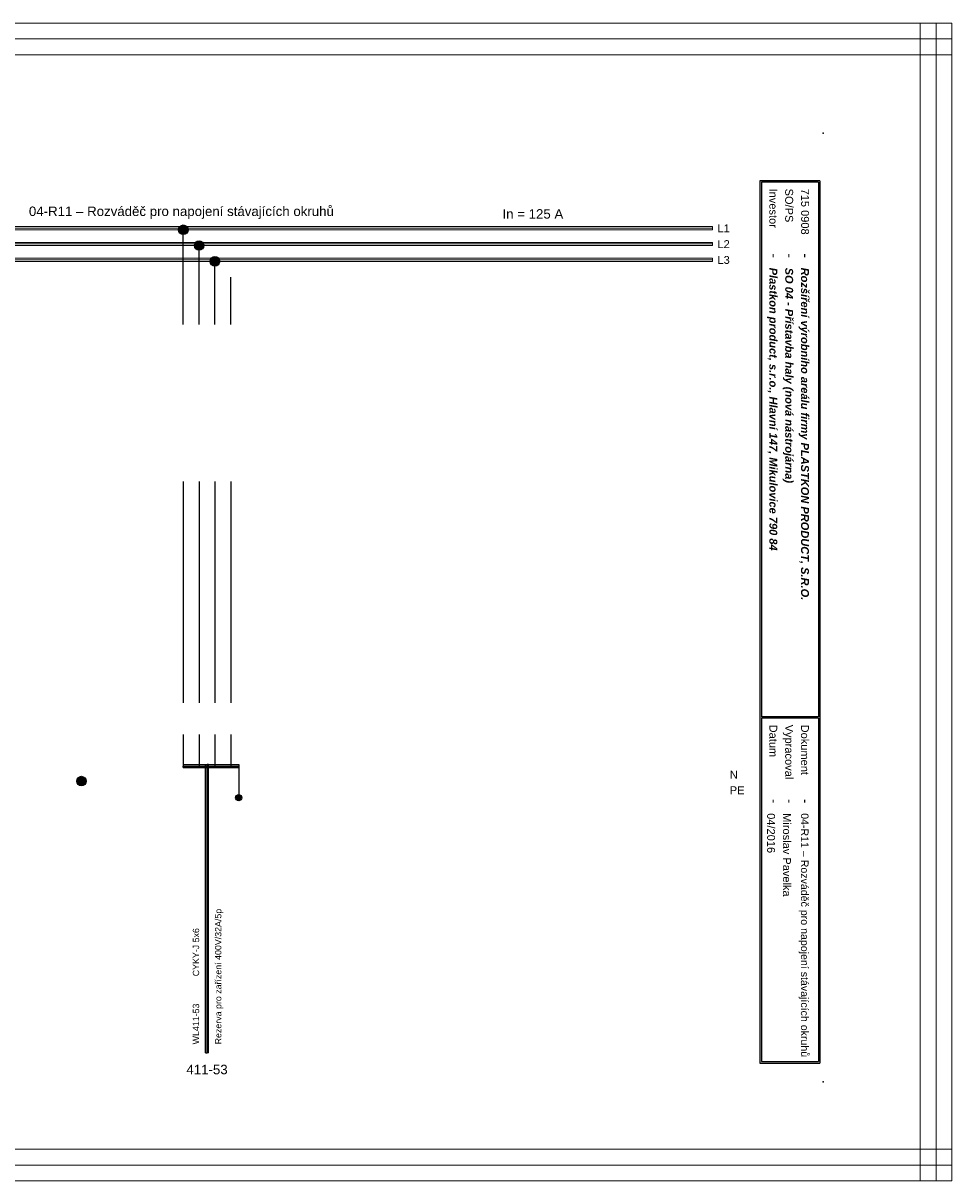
# Model space of a CAD drawing. Extents: x -1152 to 4054, y -4939 to -4246.
# Tile 15 of 19: x 2731 to 3025, y -4939 to -4573. Entities that reach past the tile are written whole.
import ezdxf
from ezdxf.enums import TextEntityAlignment as Align

# ---------------------------------------------------------------- set-up
doc = ezdxf.new("R2010")
doc.units = 0
doc.header["$MEASUREMENT"] = 0
for name, color, linetype in [('1-KRESBA', 7, 'Continuous'), ('__Bílá', 7, 'Continuous'), ('__Oranžová', 30, 'Continuous'), ('__Rudá 010', 10, 'Continuous'), ('__Vínová 220', 220, 'Continuous'), ('__Zelená', 3, 'Continuous')]:
    doc.layers.add(name, color=color, linetype=linetype)
doc.styles.add('Arial', font='arial.ttf')
doc.styles.add('GENERATED_STYLE_1', font='arial.ttf')

# ---------------------------------------------------------------- blocks, each defined once
blk = doc.blocks.new('L0001A02')
at = {"linetype": 'Continuous'}
h = blk.add_hatch(color=256, dxfattribs=at)
edge = h.paths.add_edge_path()
edge.add_arc((0, 0), 1.5, 0, 360)
blk.add_circle((0, 0), 1.5)
blk = doc.blocks.new('V0085A01')
h = blk.add_hatch(color=256)
edge = h.paths.add_edge_path()
edge.add_arc((0, 0), 1, 0, 360)
blk.add_circle((0, 0), 1)

msp = doc.modelspace()

# ---------------------------------------------------------------- linework, layer by layer
at = {"layer": '1-KRESBA'}
for p, q in [((2781.97, -4668.62), (2781.97, -4638.62)), ((2786.97, -4668.62), (2786.97, -4643.62)), ((2791.97, -4668.62), (2791.97, -4648.62)), ((2796.97, -4668.62), (2796.97, -4653.62)), ((2781.97, -4718.22), (2781.97, -4788.22)), ((2786.97, -4718.22), (2786.97, -4788.22)), ((2791.97, -4718.22), (2791.97, -4788.22)), ((2796.97, -4718.22), (2796.97, -4788.22)), ((2781.97, -4798.22), (2781.97, -4808.22)), ((2786.97, -4798.22), (2786.97, -4808.22)), ((2791.97, -4798.22), (2791.97, -4808.22)), ((2796.97, -4798.22), (2796.97, -4808.22)), ((2781.97, -4807.72), (2781.97, -4808.22)), ((2781.97, -4807.72), (2799.47, -4807.72)), ((2781.97, -4808.72), (2781.97, -4808.22)), ((2781.97, -4808.22), (2799.47, -4808.22)), ((2781.97, -4808.72), (2799.47, -4808.72)), ((2788.97, -4898.9), (2788.97, -4807.72)), ((2788.97, -4807.72), (2789.47, -4807.72)), ((2789.47, -4898.9), (2789.47, -4807.72)), ((2789.97, -4807.72), (2789.47, -4807.72)), ((2789.97, -4898.9), (2789.97, -4807.72)), ((2799.47, -4807.72), (2799.47, -4808.22)), ((2799.47, -4808.22), (2799.47, -4818.22)), ((2799.47, -4808.72), (2799.47, -4808.22)), ((2788.97, -4898.9), (2789.47, -4898.9)), ((2789.97, -4898.9), (2789.47, -4898.9))]:
    msp.add_line(p, q, dxfattribs=at)
at = {"layer": '__Bílá'}
for p, q in [((2983.29, -4623.12), (2964.29, -4623.12)), ((2964.29, -4623.12), (2964.29, -4902.12)), ((2983.29, -4623.12), (2983.29, -4902.12)), ((2982.79, -4623.62), (2964.79, -4623.62)), ((2964.79, -4623.62), (2964.79, -4792.62)), ((2982.79, -4623.62), (2982.79, -4792.62)), ((2982.79, -4792.62), (2964.79, -4792.62)), ((2982.79, -4793.12), (2964.79, -4793.12)), ((2964.79, -4793.12), (2964.79, -4901.62)), ((2982.79, -4793.12), (2982.79, -4901.62)), ((2964.79, -4901.62), (2982.79, -4901.62)), ((2964.29, -4902.12), (2983.29, -4902.12))]:
    msp.add_line(p, q, dxfattribs=at)
for p in [(2984.29, -4608.12), (2984.29, -4908.12)]:
    msp.add_point(p, dxfattribs=at)
at = {"layer": '__Oranžová', "lineweight": 0}
for p, q in [((2594.29, -4637.62), (2949.29, -4637.62)), ((2594.29, -4638.12), (2949.29, -4638.12)), ((2949.29, -4637.62), (2949.29, -4638.12)), ((2949.29, -4638.62), (2949.29, -4638.12)), ((2594.29, -4638.62), (2949.29, -4638.62)), ((2594.29, -4642.62), (2949.29, -4642.62)), ((2594.29, -4643.12), (2949.29, -4643.12)), ((2594.29, -4643.62), (2949.29, -4643.62)), ((2949.29, -4642.62), (2949.29, -4643.12)), ((2949.29, -4643.62), (2949.29, -4643.12)), ((2594.29, -4647.62), (2949.29, -4647.62)), ((2594.29, -4648.12), (2949.29, -4648.12)), ((2594.29, -4648.62), (2949.29, -4648.62)), ((2949.29, -4647.62), (2949.29, -4648.12)), ((2949.29, -4648.62), (2949.29, -4648.12))]:
    msp.add_line(p, q, dxfattribs=at)
at = {"layer": '__Vínová 220', "lineweight": 0}
for p, q in [((2528.58, -4573.3), (3024.98, -4573.3)), ((3014.98, -4939.38), (3014.98, -4573.3)), ((3014.98, -4573.3), (3019.98, -4573.3)), ((3019.98, -4939.38), (3019.98, -4573.3)), ((3024.98, -4573.3), (3019.98, -4573.3)), ((3024.98, -4573.3), (3024.98, -4578.3)), ((3024.98, -4939.38), (3024.98, -4573.3)), ((2528.58, -4578.3), (3024.98, -4578.3)), ((3024.98, -4583.3), (3024.98, -4578.3)), ((2528.58, -4583.3), (3024.98, -4583.3)), ((2528.58, -4929.38), (3024.98, -4929.38)), ((3024.98, -4929.38), (3024.98, -4934.38)), ((2528.58, -4934.38), (3024.98, -4934.38)), ((3024.98, -4939.38), (3024.98, -4934.38)), ((2528.58, -4939.38), (3024.98, -4939.38)), ((3014.98, -4939.38), (3019.98, -4939.38)), ((3024.98, -4939.38), (3019.98, -4939.38))]:
    msp.add_line(p, q, dxfattribs=at)

# ---------------------------------------------------------------- block references
at = {"color": 250, "linetype": 'Continuous'}
msp.add_blockref('V0085A01', (2799.47, -4818.22), dxfattribs=at)
at = {"layer": '1-KRESBA'}
for p in [(2781.97, -4638.62), (2786.97, -4643.62), (2791.97, -4648.62), (2749.76, -4812.96)]:
    msp.add_blockref('L0001A02', p, dxfattribs=at)

# ---------------------------------------------------------------- texts
at = {"layer": '1-KRESBA', "color": 4, "linetype": 'Continuous', "style": 'Arial'}
msp.add_text('In = 125 A', height=3, dxfattribs=at).set_placement((2882.89, -4635.12))
at = {"layer": '__Bílá', "style": 'Arial'}
for s, height, p in [('Investor', 2.5, (2967.29, -4625.62)), ('SO/PS', 2.5, (2972.29, -4625.62)), ('-', 3, (2967.29, -4646.12)), ('-', 3, (2972.29, -4646.12)), ('-', 3, (2977.29, -4646.12)), ('Datum', 2.5, (2967.29, -4795.12)), ('Vypracoval', 2.5, (2972.29, -4795.12)), ('Dokument', 2.5, (2977.29, -4795.12)), ('-', 3, (2967.29, -4818.62)), ('-', 3, (2972.29, -4818.62)), ('-', 3, (2977.29, -4818.62))]:
    msp.add_text(s, height=height, rotation=270, dxfattribs=at).set_placement(p)
at = {"layer": '__Bílá', "insert": (2733.14, -4635.19), "char_height": 3, "attachment_point": 7, "style": 'Arial'}
msp.add_mtext('04-R11 – Rozváděč pro napojení stávajících okruhů\\P', dxfattribs=at)
at = {"layer": '__Oranžová', "lineweight": 0, "style": 'Arial'}
for s, p in [('L1', (2950.87, -4639.43)), ('L2', (2950.87, -4644.43)), ('L3', (2950.87, -4649.43))]:
    msp.add_text(s, height=2.5, dxfattribs=at).set_placement(p)
at = {"layer": '__Rudá 010', "style": 'Arial'}
for s, p in [('CYKY-J 5x6', (2786.97, -4874.69)), ('WL411-53', (2786.97, -4896.22))]:
    msp.add_text(s, height=2, rotation=90, dxfattribs=at).set_placement(p)
at = {"layer": '__Rudá 010', "style": 'GENERATED_STYLE_1'}
msp.add_text('411-53', height=3, dxfattribs=at).set_placement((2789.47, -4905.68), align=Align.CENTER)
at = {"layer": '__Rudá 010', "insert": (2792, -4896.22), "char_height": 2, "width": 62.8406, "attachment_point": 1, "rotation": 90, "style": 'Arial'}
msp.add_mtext('Rezerva pro zařízení 400V/32A/5p', dxfattribs=at)
at = {"layer": '__Vínová 220', "char_height": 2.5, "attachment_point": 7, "rotation": 270, "style": 'Arial'}
for s, insert in [('715 0908\\P', (2977.29, -4625.62)), ('{\\fArial|b1|i1|c238|p34;Plastkon product, s.r.o., Hlavní 147, Mikulovice 790 84}', (2966.54, -4650.62)), ('{\\fArial|b1|i1|c238|p34;SO 04 - Přístavba haly (nová nástrojárna)}', (2971.54, -4650.62)), ('{\\fArial|b1|i1|c238|p34;Rozšíření výrobního areálu firmy PLASTKON PRODUCT, S.R.O.}', (2976.54, -4650.62)), ('04/2016\\P', (2966.54, -4823.12)), ('Miroslav Pavelka', (2971.54, -4823.12)), ('{\\H2.4;04-R11 – Rozváděč pro napojení stávajících okruhů}\\P', (2976.54, -4823.12))]:
    msp.add_mtext(s, dxfattribs=dict(at, insert=insert))
at = {"layer": '__Zelená', "color": 4, "linetype": 'Continuous', "style": 'Arial'}
msp.add_text('N', height=2.5, dxfattribs=at).set_placement((2954.77, -4812.17))
at = {"layer": '__Zelená', "linetype": 'Continuous', "style": 'Arial'}
msp.add_text('PE', height=2.5, dxfattribs=at).set_placement((2954.77, -4817.12))

doc.saveas('drawing.dxf')
